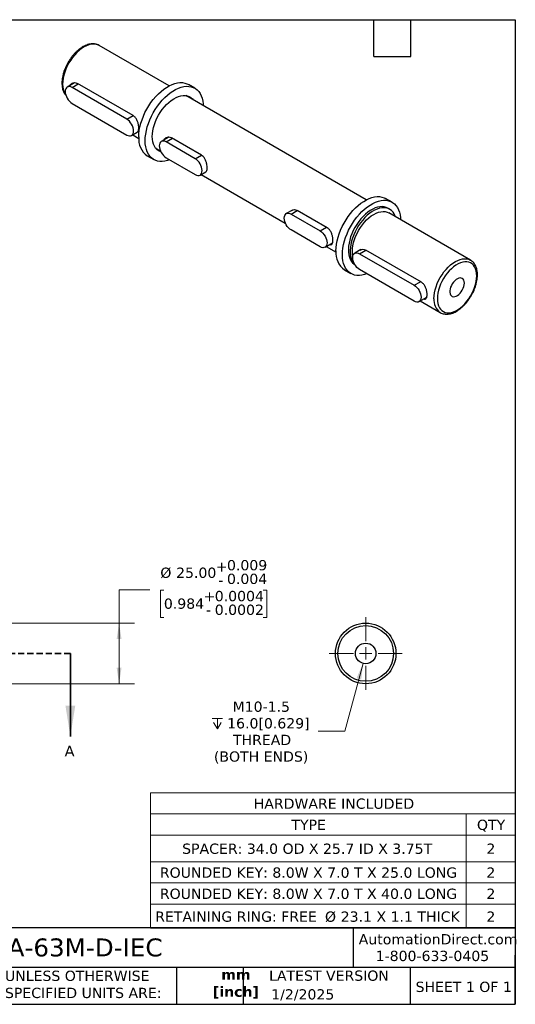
# Model space of a CAD drawing. Header units: millimetres. Extents: x 13 to 546, y 13 to 419.
# Tile 2 of 2: x 341 to 546, y 13 to 419. Entities that reach past the tile are written whole.
import ezdxf

# ---------------------------------------------------------------- set-up
doc = ezdxf.new("R2010")
doc.units = ezdxf.units.MM
doc.header["$LTSCALE"] = 2
doc.linetypes.add('SLD-Dashed', pattern=[1.905, 1.27, -0.635])
doc.linetypes.add('SLD-Solid', pattern=[0])
doc.layers.add('TEXT', color=140, linetype='SLD-Solid', lineweight=25)
doc.styles.add('SLDTEXTSTYLE0', font='VERDANA.TTF')
doc.styles.add('SLDTEXTSTYLE1', font='VERDANAB.TTF')
doc.dimstyles.new('SLDDIMSTYLE3', dxfattribs={"dimtxt": 4.316016, "dimasz": 6.604, "dimexe": 0, "dimexo": 0.0625, "dimgap": 1.079004, "dimtad": 0, "dimtih": 1, "dimtoh": 1, "dimrnd": 1e-09, "dimzin": 4, "dimdsep": 46, "dimtxsty": 'SLDTEXTSTYLE0', "dimsah": 1, "dimcen": 0.09, "dimadec": 0, "dimazin": 1, "dimtol": 1, "dimtp": 0.009, "dimtm": 0.004, "dimtfac": 1, "dimtdec": 3, "dimtofl": 0, "dimtmove": 0, "dimatfit": 3, "dimfxl": 0, "dimfrac": 2, "dimtolj": 1, "dimarcsym": 0})
doc.dimstyles.new('SLDDIMSTYLE5', dxfattribs={"dimtxt": 4.316016, "dimasz": 6.604, "dimexe": 0, "dimexo": 0.0625, "dimgap": 1.079004, "dimtad": 0, "dimtih": 1, "dimtoh": 1, "dimrnd": 1e-09, "dimzin": 12, "dimdsep": 46, "dimtxsty": 'SLDTEXTSTYLE0', "dimsah": 1, "dimcen": 0, "dimadec": 0, "dimazin": 3, "dimtfac": 1, "dimtofl": 0, "dimtmove": 0, "dimatfit": 3, "dimfxl": 0, "dimfrac": 2, "dimtolj": 1, "dimtzin": 12, "dimarcsym": 0})

# ---------------------------------------------------------------- blocks, each defined once
blk = doc.blocks.new('SW_TABLEANNOTATION_0')
at = {"color": 0, "linetype": 'SLD-Solid', "lineweight": 18}
for p, q in [((0, 0), (0, -8.74)), ((0, 0), (130.51, 0)), ((130.51, 0), (150.82, 0)), ((150.82, 0), (150.82, -8.74)), ((0, -8.74), (0, -17.48)), ((0, -8.74), (130.51, -8.74)), ((130.51, -8.74), (130.51, -17.48)), ((130.51, -8.74), (150.82, -8.74)), ((150.82, -8.74), (150.82, -17.48)), ((0, -17.48), (0, -28.46)), ((0, -17.48), (130.51, -17.48)), ((130.51, -17.48), (130.51, -28.46)), ((130.51, -17.48), (150.82, -17.48)), ((150.82, -17.48), (150.82, -28.46)), ((0, -28.46), (0, -37.2)), ((0, -28.46), (130.51, -28.46)), ((130.51, -28.46), (130.51, -37.2)), ((130.51, -28.46), (150.82, -28.46)), ((150.82, -28.46), (150.82, -37.2)), ((0, -37.2), (0, -45.94)), ((0, -37.2), (130.51, -37.2)), ((130.51, -37.2), (130.51, -45.94)), ((130.51, -37.2), (150.82, -37.2)), ((150.82, -37.2), (150.82, -45.94)), ((0, -45.94), (0, -55.88)), ((0, -45.94), (130.51, -45.94)), ((130.51, -45.94), (130.51, -55.88)), ((130.51, -45.94), (150.82, -45.94)), ((150.82, -45.94), (150.82, -55.88)), ((0, -55.88), (130.51, -55.88)), ((130.51, -55.88), (150.82, -55.88))]:
    blk.add_line(p, q, dxfattribs=at)
at = {"color": 0, "linetype": 'Continuous', "lineweight": 0, "attachment_point": 1, "style": 'SLDTEXTSTYLE0'}
for s, insert, char_height in [('HARDWARE INCLUDED', (42.71, -2.35), 4.2333), ('TYPE', (58.29, -11.09), 4.233), ('QTY', (134.96, -11.09), 4.233), ('SPACER: 34.0 OD X 25.7 ID X 3.75T', (13.14, -20.95), 4.2333), ('2', (138.87, -20.95), 4.23), ('ROUNDED KEY: 8.0W X 7.0 T X 25.0 LONG', (3.93, -30.81), 4.2333), ('2', (138.87, -30.81), 4.23), ('ROUNDED KEY: 8.0W X 7.0 T X 40.0 LONG', (3.93, -39.55), 4.2333), ('2', (138.87, -39.55), 4.23), ('RETAINING RING: FREE ', (2, -48.98), 4.2333), ('%%c', (72.16, -48.98), 4.233), ('23.1 X 1.1 THICK', (78.67, -48.98), 4.2333), ('2', (138.87, -48.98), 4.23)]:
    blk.add_mtext(s, dxfattribs=dict(at, insert=insert, char_height=char_height))
blk = doc.blocks.new('_D_5')
at = {"color": 7, "linetype": 'SLD-Solid', "lineweight": 0}
for p, q in [((395.08, 183.84), (382.38, 183.84)), ((382.38, 183.84), (382.38, 170.02)), ((400.88, 183.59), (399.43, 183.59)), ((399.43, 183.59), (399.43, 172.3)), ((441.92, 183.59), (443.36, 183.59)), ((443.36, 183.59), (443.36, 172.3)), ((399.43, 172.3), (400.88, 172.3)), ((443.36, 172.3), (441.92, 172.3)), ((337.5, 170.02), (388.73, 170.02)), ((382.38, 170.02), (382.38, 145.02)), ((337.5, 145.02), (388.73, 145.02))]:
    blk.add_line(p, q, dxfattribs=at)
at = {"color": 7, "linetype": 'SLD-Solid', "lineweight": 18}
for points in [[(382.38, 170.02), (381.36, 163.42), (383.4, 163.42)], [(382.38, 145.02), (383.4, 151.63), (381.36, 151.63)]]:
    blk.add_solid(points, dxfattribs=at)
at = {"color": 7, "linetype": 'SLD-Solid', "lineweight": 18, "attachment_point": 1, "style": 'SLDTEXTSTYLE0'}
for s, insert, char_height in [('0.009', (426.96, 196.07), 4.233), ('%%c', (399.41, 192.95), 4.233), ('25.00', (405.93, 192.95), 4.233), ('+', (422.34, 195.57), 4.23), ('-', (423.37, 189.93), 4.23), ('0.004', (426.96, 190.43), 4.233), ('0.0004', (421.91, 183.32), 4.233), ('0.984', (400.88, 180.2), 4.233), ('+', (417.29, 183.32), 4.23), ('-', (418.32, 177.67), 4.23), ('0.0002', (421.91, 177.67), 4.233)]:
    blk.add_mtext(s, dxfattribs=dict(at, insert=insert, char_height=char_height))
blk = doc.blocks.new('SW_SYMBOL_HOLE_DEPTH')
at = {"color": 0, "linetype": 'SLD-Solid', "lineweight": 18}
for p, q in [((0, 1750), (1600, 1750)), ((800, 1750), (800, 150)), ((200, 1110), (800, 150)), ((1400, 1110), (800, 150))]:
    blk.add_line(p, q, dxfattribs=at)
blk = doc.blocks.new('_D_14')
at = {"color": 7, "linetype": 'SLD-Solid', "lineweight": 0}
for p, q in [((483.18, 153.42), (475.69, 125.43)), ((475.69, 125.43), (464.57, 125.43))]:
    blk.add_line(p, q, dxfattribs=at)
at = {"color": 7, "linetype": 'SLD-Solid', "lineweight": 18}
blk.add_solid([(483.18, 153.42), (480.49, 147.3), (482.46, 146.77)], dxfattribs=at)
at = {"color": 7, "linetype": 'SLD-Solid', "lineweight": 18, "xscale": 0.002688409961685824, "yscale": 0.002688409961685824, "zscale": 0.002688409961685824}
blk.add_blockref('SW_SYMBOL_HOLE_DEPTH', (420.86, 126), dxfattribs=at)
at = {"color": 7, "linetype": 'SLD-Solid', "lineweight": 18, "attachment_point": 1, "style": 'SLDTEXTSTYLE0'}
for s, insert, char_height in [('M10-1.5', (429.26, 137.67), 4.233), ('16.0[0.629]', (427.03, 130.81), 4.2333), ('THREAD', (429.42, 123.95), 4.233), ('(BOTH ENDS)', (421.55, 117.09), 4.2333)]:
    blk.add_mtext(s, dxfattribs=dict(at, insert=insert, char_height=char_height))
blk = doc.blocks.new('SW_CENTERMARKSYMBOL_0')
at = {"color": 0, "linetype": 'SLD-Solid', "lineweight": 18}
for p, q in [((0, 5.08), (0, 15.04)), ((-5.08, 0), (-15.04, 0)), ((0, 0), (-2.54, 0)), ((0, 0), (0, 2.54)), ((0, 0), (0, -2.54)), ((0, 0), (2.54, 0)), ((5.08, 0), (15.04, 0)), ((0, -5.08), (0, -15.04))]:
    blk.add_line(p, q, dxfattribs=at)

msp = doc.modelspace()

# ---------------------------------------------------------------- linework, layer by layer
for p, q in [((403.018, 391.779), (374.131, 408.455)), ((364.01, 393.073), (360.932, 391.297)), ((362.932, 391.099), (365.518, 392.591)), ((385.56, 378.036), (362.932, 391.099)), ((388.146, 379.529), (365.165, 392.796)), ((413.681, 390.819), (411.029, 392.35)), ((484.512, 344.733), (409.942, 387.782)), ((410.142, 387.751), (410.269, 387.593)), ((362.932, 384.566), (385.56, 371.504)), ((385.56, 378.036), (388.146, 379.529)), ((387.559, 371.306), (389.91, 372.663)), ((388.019, 371.571), (390.519, 370.128)), ((402.901, 370.622), (399.823, 368.845)), ((401.823, 368.647), (404.409, 370.14)), ((416.43, 363.201), (404.056, 370.344)), ((397.443, 366.131), (399.451, 364.971)), ((397.77, 365.942), (397.57, 365.973)), ((413.844, 361.708), (401.823, 368.647)), ((394.031, 362.904), (396.682, 361.374)), ((401.823, 362.115), (413.844, 355.176)), ((413.844, 361.708), (416.43, 363.201)), ((415.844, 354.978), (418.194, 356.334)), ((416.303, 355.243), (451.07, 335.173)), ((495.175, 343.774), (492.524, 345.305)), ((454.009, 340.528), (451.442, 339.046)), ((453.442, 338.848), (456.028, 340.341)), ((453.442, 338.848), (465.463, 331.909)), ((468.402, 333.198), (456.028, 340.341)), ((494.213, 340.866), (493.435, 341.315)), ((527.574, 319.875), (493.845, 339.346)), ((465.463, 331.909), (468.049, 333.402)), ((465.463, 325.377), (453.442, 332.316)), ((467.462, 325.179), (470.586, 326.982)), ((467.922, 325.444), (472.013, 323.082)), ((482.293, 324.2), (479.726, 322.718)), ((481.726, 322.52), (484.312, 324.013)), ((481.726, 322.52), (504.354, 309.458)), ((507.293, 310.747), (484.312, 324.013)), ((475.525, 315.859), (478.177, 314.328)), ((504.354, 302.925), (481.726, 315.988)), ((504.354, 309.458), (506.94, 310.951)), ((506.353, 302.727), (509.477, 304.531)), ((506.813, 302.993), (515.075, 298.223))]:
    msp.add_line(p, q)
at = {"color": 7, "linetype": 'SLD-Dashed', "lineweight": 35}
msp.add_line((362.241, 157.521), (90.681, 157.521), dxfattribs=at)
at = {"color": 7, "linetype": 'SLD-Solid', "lineweight": 35}
msp.add_line((362.241, 157.521), (362.241, 123.256), dxfattribs=at)
at = {"flags": 128}
for points in [[(374.131, 408.455), (373.393, 408.791), (372.584, 408.986), (371.717, 409.039), (370.801, 408.949), (369.849, 408.716), (368.872, 408.343), (367.882, 407.836), (366.892, 407.201), (365.915, 406.445), (364.963, 405.578), (364.047, 404.611), (363.179, 403.557), (362.371, 402.428), (361.632, 401.239), (360.971, 400.004), (360.398, 398.739), (359.918, 397.461), (359.539, 396.184), (359.265, 394.926), (359.099, 393.702), (359.043, 392.527), (359.099, 391.416), (359.265, 390.383), (359.539, 389.442), (359.918, 388.604), (360.378, 387.904)], [(362.932, 391.099), (362.38, 391.354), (361.85, 391.475), (361.361, 391.455), (360.932, 391.297), (360.58, 391.005), (360.319, 390.591), (360.158, 390.071), (360.104, 389.465), (360.158, 388.797), (360.319, 388.091), (360.58, 387.375), (360.932, 386.677), (361.361, 386.024), (361.85, 385.44), (362.38, 384.948), (362.932, 384.566)], [(390.509, 370.688), (390.564, 372.039), (390.727, 373.44), (390.996, 374.88), (391.37, 376.344), (391.846, 377.82), (392.418, 379.294), (393.081, 380.753), (393.83, 382.184), (394.658, 383.574), (395.557, 384.909), (396.52, 386.179), (397.537, 387.371), (398.599, 388.475), (399.696, 389.481), (400.819, 390.38), (401.958, 391.163), (403.102, 391.823), (404.241, 392.355), (405.364, 392.753), (406.462, 393.015), (407.524, 393.137), (408.541, 393.118), (409.503, 392.96), (410.402, 392.662), (411.029, 392.35)], [(393.161, 369.157), (393.215, 370.508), (393.378, 371.91), (393.648, 373.349), (394.022, 374.813), (394.497, 376.289), (395.069, 377.763), (395.733, 379.223), (396.482, 380.653), (397.31, 382.043), (398.209, 383.379), (399.171, 384.648), (400.188, 385.841), (401.25, 386.945), (402.348, 387.95), (403.471, 388.849), (404.61, 389.632), (405.754, 390.292), (406.893, 390.824), (408.016, 391.222), (409.113, 391.484), (410.175, 391.606), (411.192, 391.588), (412.155, 391.429), (413.054, 391.132), (413.882, 390.698), (414.631, 390.132), (415.294, 389.439), (415.866, 388.625), (416.342, 387.698), (416.716, 386.666), (416.985, 385.538), (417.148, 384.324), (417.193, 383.596)], [(396.095, 370.851), (396.151, 372.037), (396.315, 373.273), (396.588, 374.542), (396.965, 375.831), (397.441, 377.123), (398.011, 378.402), (398.669, 379.653), (399.405, 380.861), (400.212, 382.012), (401.079, 383.09), (401.996, 384.084), (402.951, 384.98), (403.934, 385.769), (404.931, 386.441), (405.932, 386.986), (406.924, 387.4), (407.894, 387.677), (408.832, 387.812), (409.725, 387.806), (410.563, 387.658), (411.336, 387.369), (412.034, 386.943), (412.649, 386.386), (412.921, 386.062)], [(385.56, 371.504), (386.111, 371.248), (386.642, 371.127), (387.131, 371.147), (387.56, 371.306), (387.911, 371.598), (388.173, 372.011), (388.334, 372.531), (388.388, 373.137), (388.334, 373.806), (388.173, 374.511), (387.911, 375.227), (387.56, 375.925), (387.131, 376.578), (386.642, 377.163), (386.111, 377.655), (385.56, 378.036)], [(399.629, 364.586), (399.405, 364.663), (398.669, 365.02), (398.011, 365.513), (397.441, 366.133), (396.965, 366.875), (396.588, 367.728), (396.315, 368.684), (396.151, 369.729), (396.095, 370.851)], [(403.261, 361.285), (402.348, 360.971), (401.25, 360.709), (400.188, 360.587), (399.171, 360.605), (398.209, 360.764), (397.31, 361.061), (396.482, 361.495), (395.733, 362.061), (395.069, 362.754), (394.497, 363.568), (394.022, 364.495), (393.648, 365.527), (393.378, 366.655), (393.215, 367.869), (393.161, 369.157)], [(401.823, 368.647), (401.271, 368.903), (400.741, 369.024), (400.252, 369.004), (399.823, 368.845), (399.471, 368.553), (399.21, 368.14), (399.049, 367.62), (398.995, 367.014), (399.049, 366.345), (399.21, 365.64), (399.471, 364.924), (399.823, 364.226), (400.252, 363.573), (400.741, 362.988), (401.271, 362.496), (401.823, 362.115)], [(413.844, 355.176), (414.396, 354.92), (414.926, 354.799), (415.415, 354.819), (415.844, 354.978), (416.196, 355.269), (416.457, 355.683), (416.618, 356.203), (416.672, 356.809), (416.618, 357.477), (416.457, 358.183), (416.196, 358.899), (415.844, 359.597), (415.415, 360.25), (414.926, 360.834), (414.396, 361.327), (413.844, 361.708)], [(472.003, 323.642), (472.058, 324.993), (472.221, 326.395), (472.49, 327.834), (472.864, 329.299), (473.34, 330.774), (473.912, 332.249), (474.575, 333.708), (475.324, 335.139), (476.152, 336.528), (477.051, 337.864), (478.014, 339.134), (479.031, 340.326), (480.093, 341.43), (481.19, 342.436), (482.313, 343.334), (483.452, 344.117), (484.596, 344.777), (485.735, 345.309), (486.858, 345.708), (487.956, 345.969), (489.018, 346.091), (490.035, 346.073), (490.997, 345.914), (491.896, 345.617), (492.524, 345.305)], [(474.655, 322.112), (474.709, 323.462), (474.872, 324.864), (475.142, 326.303), (475.516, 327.768), (475.991, 329.244), (476.563, 330.718), (477.227, 332.177), (477.976, 333.608), (478.804, 334.997), (479.703, 336.333), (480.665, 337.603), (481.682, 338.795), (482.744, 339.899), (483.842, 340.905), (484.965, 341.803), (486.104, 342.586), (487.248, 343.247), (488.387, 343.779), (489.51, 344.177), (490.607, 344.438), (491.669, 344.561), (492.686, 344.542), (493.649, 344.384), (494.548, 344.086), (495.376, 343.652), (496.125, 343.087), (496.788, 342.394), (497.36, 341.58), (497.836, 340.653), (498.21, 339.62), (498.479, 338.492), (498.642, 337.279), (498.687, 336.551)], [(493.435, 341.315), (492.79, 341.623), (491.972, 341.854), (491.094, 341.947), (490.165, 341.899), (489.197, 341.711), (488.2, 341.385), (487.186, 340.925), (486.166, 340.336), (485.152, 339.625), (484.155, 338.8), (483.186, 337.87), (482.258, 336.846), (481.38, 335.74), (480.562, 334.564), (479.814, 333.331), (479.144, 332.056), (478.559, 330.753), (478.067, 329.437), (477.673, 328.124), (477.382, 326.826), (477.196, 325.561), (477.119, 324.342), (477.15, 323.182), (477.289, 322.096), (477.536, 321.095), (477.886, 320.191), (478.337, 319.395), (478.882, 318.714), (479.517, 318.158), (479.806, 317.964)], [(496.558, 337.779), (496.456, 338.069), (496.062, 338.928), (495.57, 339.676), (494.986, 340.304), (494.316, 340.805), (493.568, 341.174), (492.75, 341.405), (491.872, 341.498), (490.943, 341.45), (489.975, 341.261), (488.978, 340.936), (487.964, 340.476), (486.944, 339.887), (485.929, 339.176), (484.932, 338.351), (483.964, 337.421), (483.036, 336.397), (482.158, 335.291), (481.34, 334.115), (480.592, 332.882), (479.921, 331.607), (479.337, 330.304), (478.845, 328.988), (478.451, 327.675), (478.16, 326.377), (477.974, 325.112), (477.896, 323.893), (477.928, 322.733), (478.067, 321.647), (478.314, 320.646), (478.664, 319.742), (479.115, 318.946), (479.597, 318.333)], [(453.442, 332.316), (452.89, 332.697), (452.359, 333.19), (451.87, 333.774), (451.442, 334.427), (451.09, 335.125), (450.829, 335.841), (450.668, 336.547), (450.613, 337.215), (450.668, 337.821), (450.829, 338.341), (451.09, 338.755), (451.442, 339.046), (451.87, 339.205), (452.359, 339.225), (452.89, 339.104), (453.442, 338.848)], [(478.756, 323.418), (478.812, 324.593), (478.978, 325.817), (479.252, 327.075), (479.632, 328.352), (480.111, 329.63), (480.685, 330.895), (481.345, 332.13), (482.084, 333.319), (482.893, 334.448), (483.76, 335.502), (484.676, 336.469), (485.628, 337.336), (486.605, 338.092), (487.595, 338.727), (488.585, 339.234), (489.562, 339.607), (490.514, 339.84), (491.43, 339.93), (492.298, 339.877), (493.106, 339.682), (493.845, 339.346)], [(465.463, 331.909), (466.014, 331.528), (466.545, 331.036), (467.034, 330.451), (467.463, 329.798), (467.814, 329.1), (468.076, 328.384), (468.237, 327.679), (468.291, 327.01), (468.237, 326.404), (468.076, 325.884), (467.814, 325.471), (467.463, 325.179), (467.034, 325.02), (466.545, 325), (466.014, 325.121), (465.463, 325.377)], [(484.755, 314.239), (483.842, 313.925), (482.744, 313.664), (481.682, 313.541), (480.665, 313.56), (479.703, 313.718), (478.804, 314.016), (477.976, 314.45), (477.227, 315.015), (476.563, 315.708), (475.991, 316.522), (475.516, 317.45), (475.142, 318.482), (474.872, 319.61), (474.709, 320.823), (474.655, 322.112)], [(478.943, 321.441), (478.812, 322.307), (478.756, 323.418)], [(481.726, 315.988), (481.174, 316.369), (480.644, 316.861), (480.155, 317.446), (479.726, 318.099), (479.374, 318.797), (479.113, 319.513), (478.952, 320.218), (478.898, 320.887), (478.952, 321.493), (479.113, 322.013), (479.374, 322.426), (479.726, 322.718), (480.155, 322.877), (480.644, 322.897), (481.174, 322.776), (481.726, 322.52)], [(512.485, 303.946), (512.541, 305.121), (512.707, 306.346), (512.981, 307.604), (513.361, 308.88), (513.84, 310.159), (514.414, 311.423), (515.074, 312.658), (515.813, 313.848), (516.622, 314.977), (517.489, 316.031), (518.405, 316.998), (519.357, 317.864), (520.334, 318.62), (521.324, 319.256), (522.314, 319.763), (523.291, 320.135), (524.243, 320.368), (525.159, 320.459), (526.027, 320.406), (526.835, 320.21), (527.574, 319.875)], [(513.899, 303.946), (513.954, 302.888), (514.119, 301.907), (514.39, 301.018), (514.764, 300.231), (515.237, 299.559), (515.802, 299.009), (516.451, 298.589), (517.175, 298.305), (517.965, 298.161), (518.81, 298.159), (519.699, 298.299), (520.619, 298.578), (521.558, 298.994), (522.504, 299.539), (523.443, 300.208), (524.363, 300.991), (525.252, 301.878), (526.097, 302.856), (526.887, 303.912), (527.612, 305.032), (528.26, 306.201), (528.825, 307.403), (529.298, 308.622), (529.673, 309.84), (529.944, 311.043), (530.108, 312.213), (530.163, 313.335), (530.108, 314.394), (529.944, 315.374), (529.673, 316.264), (529.298, 317.05), (528.825, 317.723), (528.26, 318.273), (527.612, 318.692), (526.887, 318.976), (526.097, 319.12), (525.252, 319.122), (524.363, 318.983), (523.443, 318.704), (522.504, 318.288), (521.558, 317.742), (520.619, 317.073), (519.699, 316.29), (518.81, 315.404), (517.965, 314.426), (517.175, 313.37), (516.451, 312.25), (515.802, 311.081), (515.237, 309.879), (514.764, 308.66), (514.39, 307.441), (514.119, 306.239), (513.954, 305.068), (513.899, 303.946)], [(527.574, 319.875), (527.574, 319.874), (527.654, 319.827)], [(504.354, 309.458), (504.905, 309.076), (505.436, 308.584), (505.925, 308), (506.354, 307.347), (506.705, 306.649), (506.967, 305.933), (507.128, 305.227), (507.182, 304.559), (507.128, 303.953), (506.967, 303.433), (506.705, 303.019), (506.354, 302.727), (505.925, 302.569), (505.436, 302.549), (504.905, 302.67), (504.354, 302.925)], [(525.036, 310.376), (524.982, 311.001), (524.821, 311.541), (524.559, 311.976), (524.206, 312.291), (523.774, 312.474), (523.28, 312.518), (522.74, 312.422), (522.174, 312.19), (521.604, 311.829), (521.048, 311.353), (520.529, 310.779), (520.063, 310.127), (519.669, 309.422), (519.36, 308.689), (519.148, 307.954), (519.04, 307.244), (519.04, 306.584), (519.148, 305.999), (519.36, 305.509), (519.669, 305.132), (520.063, 304.882), (520.529, 304.768), (521.048, 304.794), (521.604, 304.959), (522.174, 305.257), (522.74, 305.677), (523.28, 306.205), (523.774, 306.82), (524.206, 307.502), (524.559, 308.224), (524.821, 308.962), (524.982, 309.688), (525.036, 310.376)], [(515.075, 298.223), (515.074, 298.224), (514.985, 298.276)]]:
    msp.add_lwpolyline(points, dxfattribs=at)
for radius in [12.5, 11.5, 4.25]:
    msp.add_circle((484.284, 157.521), radius)
for centre, radius, start, end in [((398.967, 369.826), 8.502, 174.18363, 234.50419), ((480.461, 322.781), 8.502, 174.18363, 234.50419), ((518.973, 303.421), 6.509, 175.36806, 232.22138)]:
    msp.add_arc(centre, radius, start, end)
for points, knots in [([(374.185, 408.415), (374.159, 408.434), (373.909, 408.608), (373.368, 408.826), (372.574, 409.055), (371.726, 409.145), (370.841, 409.111), (369.922, 408.95), (368.978, 408.661), (368.019, 408.247), (367.059, 407.712), (366.109, 407.064), (365.18, 406.311), (364.282, 405.464), (363.426, 404.531), (362.618, 403.525), (361.868, 402.454), (361.183, 401.333), (360.57, 400.171), (360.036, 398.982), (359.587, 397.777), (359.228, 396.57), (358.964, 395.372), (358.798, 394.196), (358.733, 393.053), (358.774, 391.955), (358.922, 390.916), (359.176, 389.947), (359.54, 389.067), (359.964, 388.328), (360.311, 387.934), (360.463, 387.762)], [0, 0, 0, 0, 0.0039137, 0.0377079, 0.0714432, 0.1054155, 0.1398886, 0.1749719, 0.2106146, 0.2466606, 0.2829307, 0.3192798, 0.3556045, 0.3918743, 0.4280839, 0.4642414, 0.5003615, 0.5364622, 0.5725628, 0.6086791, 0.6448291, 0.6810332, 0.717311, 0.7536792, 0.7901474, 0.8267093, 0.8633252, 0.8998716, 0.9361744, 0.9720146, 1, 1, 1, 1]), ([(362.155, 392.002), (362.295, 392.232), (362.605, 392.741), (363.445, 393.136), (364.362, 393.172), (364.93, 392.905), (365.165, 392.796)], [0, 0, 0, 0, 0.2301374, 0.5105663, 0.7981854, 1, 1, 1, 1]), ([(389.883, 372.709), (389.988, 372.763), (390.272, 372.909), (390.459, 373.517), (390.536, 374.422), (390.44, 375.512), (390.128, 376.801), (389.595, 378.041), (388.908, 379.001), (388.368, 379.375), (388.146, 379.529)], [0, 0, 0, 0, 0.08518251, 0.23090645, 0.3334252, 0.47168387, 0.60978911, 0.75192671, 0.89770868, 1, 1, 1, 1]), ([(401.046, 369.551), (401.186, 369.78), (401.496, 370.29), (402.336, 370.685), (403.253, 370.72), (403.821, 370.454), (404.056, 370.344)], [0, 0, 0, 0, 0.2301374, 0.5105663, 0.7981854, 1, 1, 1, 1]), ([(418.168, 356.381), (418.273, 356.435), (418.557, 356.581), (418.744, 357.189), (418.82, 358.094), (418.724, 359.184), (418.413, 360.473), (417.879, 361.713), (417.193, 362.673), (416.653, 363.047), (416.43, 363.201)], [0, 0, 0, 0, 0.0851825, 0.2309065, 0.3334252, 0.4716839, 0.6097891, 0.7519267, 0.8977087, 1, 1, 1, 1]), ([(453.818, 340.357), (453.98, 340.456), (454.418, 340.724), (455.231, 340.71), (455.795, 340.449), (456.028, 340.341)], [0, 0, 0, 0, 0.2560294, 0.6932288, 1, 1, 1, 1]), ([(469.369, 326.279), (469.571, 326.248), (470.022, 326.179), (470.47, 326.521), (470.721, 327.177), (470.791, 328.094), (470.697, 329.18), (470.385, 330.47), (469.852, 331.71), (469.165, 332.67), (468.625, 333.044), (468.402, 333.198)], [0, 0, 0, 0, 0.0990435, 0.2203955, 0.344581, 0.4319471, 0.5497707, 0.6674636, 0.7885928, 0.9128277, 1, 1, 1, 1]), ([(482.102, 324.029), (482.264, 324.128), (482.702, 324.396), (483.515, 324.382), (484.079, 324.121), (484.312, 324.013)], [0, 0, 0, 0, 0.2560294, 0.6932288, 1, 1, 1, 1]), ([(514.977, 298.294), (515.017, 298.265), (515.281, 298.079), (515.837, 297.851), (516.632, 297.624), (517.48, 297.534), (518.365, 297.567), (519.284, 297.728), (520.228, 298.017), (521.187, 298.431), (522.147, 298.966), (523.097, 299.614), (524.026, 300.367), (524.924, 301.215), (525.78, 302.147), (526.588, 303.154), (527.338, 304.224), (528.023, 305.346), (528.636, 306.507), (529.17, 307.697), (529.619, 308.901), (529.978, 310.109), (530.242, 311.306), (530.408, 312.483), (530.473, 313.626), (530.432, 314.723), (530.284, 315.763), (530.029, 316.731), (529.668, 317.613), (529.206, 318.397), (528.646, 319.064), (528.127, 319.537), (527.771, 319.74), (527.657, 319.805)], [0, 0, 0, 0, 0.0058099, 0.0376857, 0.0695058, 0.1015496, 0.1340657, 0.1671574, 0.2007767, 0.2347764, 0.2689874, 0.3032731, 0.3375356, 0.3717465, 0.4059005, 0.4400054, 0.474075, 0.5081263, 0.5421775, 0.5762436, 0.6103414, 0.6444902, 0.6787086, 0.7130122, 0.7474101, 0.7818964, 0.8164337, 0.8509054, 0.8851473, 0.9189529, 0.9521501, 0.9847015, 1, 1, 1, 1]), ([(508.26, 303.828), (508.462, 303.797), (508.912, 303.727), (509.361, 304.07), (509.612, 304.726), (509.682, 305.642), (509.588, 306.729), (509.276, 308.019), (508.743, 309.259), (508.056, 310.219), (507.516, 310.593), (507.293, 310.747)], [0, 0, 0, 0, 0.0990435, 0.2203955, 0.344581, 0.4319471, 0.5497707, 0.6674636, 0.7885928, 0.9128277, 1, 1, 1, 1])]:
    msp.add_open_spline(points, degree=3, knots=knots)
at = {"color": 7, "linetype": 'SLD-Solid', "lineweight": 35}
msp.add_solid([(362.241, 123.256), (364.273, 135.956), (360.209, 135.956)], dxfattribs=at)
at = {"layer": 'TEXT'}
for p, q in [((12.7, 419.1), (546.1, 419.1)), ((487.68, 403.86), (487.68, 419.1)), ((502.92, 403.86), (502.92, 419.1)), ((546.1, 419.1), (546.1, 12.7)), ((487.68, 403.86), (502.92, 403.86)), ((546.1, 44.252), (12.7, 44.252)), ((479.151, 44.252), (479.151, 27.94)), ((546.1, 12.7), (546.1, 33.02)), ((546.1, 27.94), (12.7, 27.94)), ((406.049, 27.94), (406.049, 12.7)), ((433.624, 27.94), (433.624, 12.7)), ((502.697, 27.94), (502.697, 12.7)), ((12.7, 12.7), (546.1, 12.7))]:
    msp.add_line(p, q, dxfattribs=at)

# ---------------------------------------------------------------- block references
at = {"color": 7, "linetype": 'Continuous', "lineweight": 0}
for name, p in [('SW_CENTERMARKSYMBOL_0', (484.284, 157.521)), ('SW_TABLEANNOTATION_0', (395.292, 99.991))]:
    msp.add_blockref(name, p, dxfattribs=at)

# ---------------------------------------------------------------- texts
at = {"color": 7, "linetype": 'Continuous', "insert": (359.889, 119.427), "char_height": 4.316, "attachment_point": 1, "style": 'SLDTEXTSTYLE0'}
msp.add_mtext('A', dxfattribs=at)
at = {"color": 179, "linetype": 'SLD-Solid', "lineweight": 18, "char_height": 4.23333, "attachment_point": 1, "style": 'SLDTEXTSTYLE0'}
for s, insert in [('AutomationDirect.com', (481.39, 41.673)), ('1-800-633-0405', (488.383, 34.794))]:
    msp.add_mtext(s, dxfattribs=dict(at, insert=insert))
at = {"layer": 'TEXT'}
for s, insert, char_height, attachment_point, style in [('WGA-63M-D-IEC', (318.415, 39.881), 7.40833, 1, 'SLDTEXTSTYLE0'), ('UNLESS OTHERWISE ^JSPECIFIED UNITS ARE:', (335.216, 26.582), 4.23333, 1, 'SLDTEXTSTYLE0'), ('mm^J[inch]', (430.649, 27.078), 4.2333, 2, 'SLDTEXTSTYLE1'), ('LATEST VERSION', (469.104, 26.648), 4.23333, 2, 'SLDTEXTSTYLE0'), ('SHEET 1 OF 1', (504.883, 22.023), 4.23333, 1, 'SLDTEXTSTYLE0'), ('1/2/2025', (445.226, 18.926), 4.2333, 1, 'SLDTEXTSTYLE0')]:
    msp.add_mtext(s, dxfattribs=dict(at, insert=insert, char_height=char_height, attachment_point=attachment_point, style=style))

# ---------------------------------------------------------------- dimensions: what is measured, and where the dimension line sits
at = {"color": 7, "linetype": 'SLD-Solid', "lineweight": 18}
dim = msp.add_linear_dim(base=(382.379, 145.021), p1=(334.961, 170.021), p2=(334.961, 145.021), angle=90, text='%%c<>', dimstyle='SLDDIMSTYLE3', dxfattribs=at)
dim.commit()
dim.dimension.update_dxf_attribs({"geometry": '_D_5', "text_midpoint": (382.379, 183.835), "dimtype": 160})
dim = msp.add_diameter_dim_2p(p1=(485.384, 161.627), p2=(483.184, 153.416), text='M10-1.5\\P{\\fGDT;x}16.0[0.629]\\PTHREAD\\P(BOTH ENDS)', dimstyle='SLDDIMSTYLE5', override={"dimpost": '<>'}, dxfattribs=at)
dim.commit()
dim.dimension.update_dxf_attribs({"geometry": '_D_14', "text_midpoint": (441.128, 125.433), "dimtype": 163})

doc.saveas('drawing.dxf')
